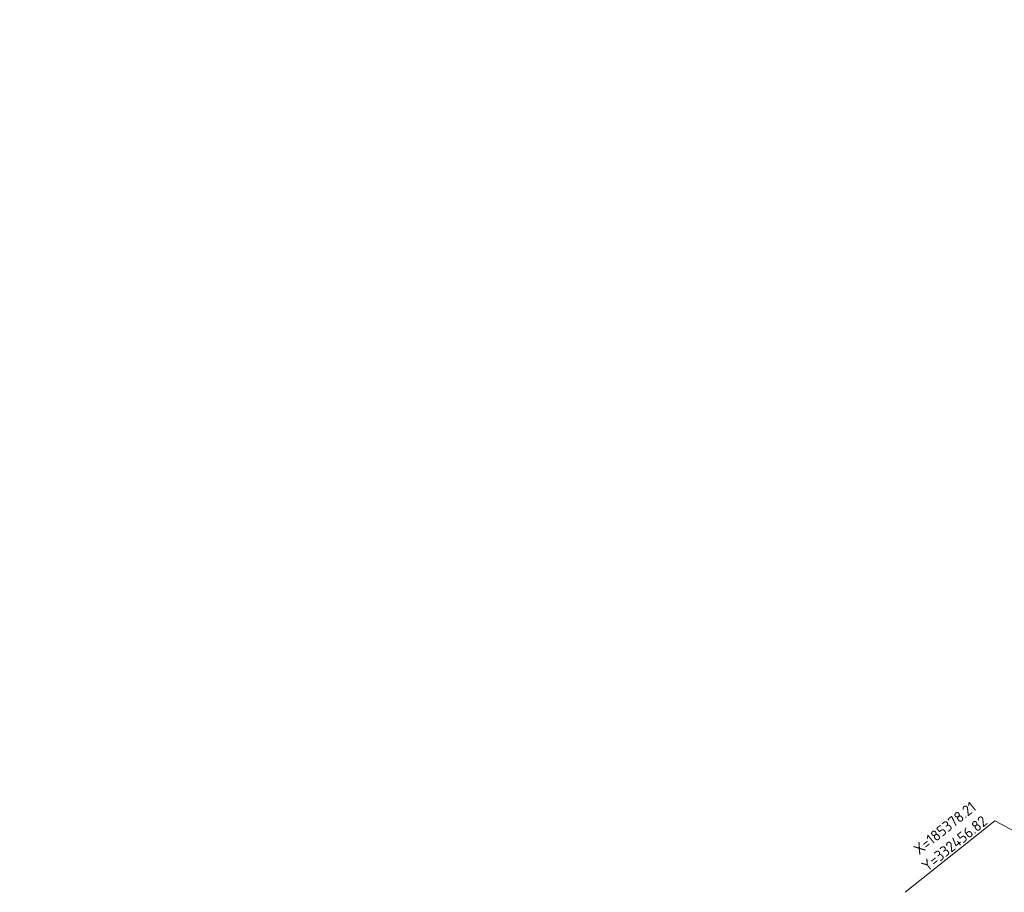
# Model space of a CAD drawing. Header units: inches. Extents: x 0 to 191500, y 0 to 342750.
# Tile 182 of 256: x 185328 to 185374, y 332456 to 332496. Entities that reach past the tile are written whole.
import ezdxf
from ezdxf import colors
from ezdxf.entities.mleader import LeaderData, LeaderLine
from ezdxf.math import Vec2, Vec3

# ---------------------------------------------------------------- set-up
doc = ezdxf.new("R2010")
doc.units = ezdxf.units.IN
doc.header["$MEASUREMENT"] = 0
doc.layers.get('0').update_dxf_attribs({"lineweight": 20})
doc.layers.add('ECW', color=150, linetype='Continuous', lineweight=20)
doc.layers.add('Tekst algemeen', color=7, linetype='Continuous', lineweight=20)
doc.styles.add('NLCS-ISO-M200-T25', font='txt', dxfattribs={"height": 0.5})
doc.dimstyles.new('NLCS-M200-T25-OPENBOL_L0_H0', dxfattribs={"dimscale": 0.2, "dimtxt": 2.5, "dimasz": 1, "dimexe": 2, "dimexo": 0, "dimgap": 0.5, "dimtad": 1, "dimdec": 0, "dimzin": 0, "dimdsep": 46, "dimtxsty": 'NLCS-ISO-M200-T25', "dimblk": 'DOTBLANK', "dimcen": 2, "dimclrd": 256, "dimclre": 256, "dimclrt": 256, "dimadec": 0, "dimazin": 0, "dimtp": 1, "dimtm": 1, "dimtfac": 1, "dimtix": 1, "dimtofl": 0, "dimtmove": 1, "dimatfit": 3, "dimldrblk": 'DOTBLANK', "dimfxl": 1, "dimfxlon": 1, "dimtvp": 0.5, "dimtolj": 1, "dimtzin": 0, "dimlwd": -1, "dimlwe": -1, "dimarcsym": 0})
picture_1 = doc.add_image_def('image1.ecw', size_in_pixel=(220000, 285000))

# ---------------------------------------------------------------- blocks, each defined once
blk = doc.blocks.new('_DotBlank')
at = {"color": 0, "linetype": 'ByBlock', "lineweight": -2}
blk.add_line((-0.5, 0), (-1, 0), dxfattribs=at)
blk.add_circle((0, 0), 0.5, dxfattribs=at)

msp = doc.modelspace()

# ---------------------------------------------------------------- texts
at = {"layer": 'Tekst algemeen', "insert": (185373.30642, 332459.1757), "char_height": 0.5, "attachment_point": 9, "rotation": 38.562171, "style": 'NLCS-ISO-M200-T25'}
msp.add_mtext('X=185378.21\\PY=332456.82', dxfattribs=at)

# ---------------------------------------------------------------- pictures from other files: only their frames are drawn
at = {"layer": 'ECW'}
image = msp.add_image(picture_1, insert=(180500, 328500), size_in_units=(11000, 14250), dxfattribs=at)
image.dxf.flags = 7

# ---------------------------------------------------------------- leaders
at = {"layer": 'Tekst algemeen', "annotation_type": 0, "has_hookline": 1, "hookline_direction": 1, "text_width": 5, "horizontal_direction": (0.781932, 0.623363, 0)}
msp.add_leader([(185378.21333, 332456.81942), (185373.60334, 332459.28452), (185373.44695, 332459.15985)], dimstyle='NLCS-M200-T25-OPENBOL_L0_H0', dxfattribs=at)
at = {"layer": 'Tekst algemeen'}
ml = msp.add_multileader_mtext('Standard', dxfattribs=at)
ml.set_content('Grindkoffer', color=256)
ml.set_leader_properties()
ml.build(insert=Vec2(0, 0))
ml.multileader.update_dxf_attribs({"text_right_attachment_type": 6, "dogleg_length": 0.2, "arrow_head_size": 5})
ctx = ml.context
ctx.base_point, ctx.char_height, ctx.arrow_head_size, ctx.landing_gap_size, ctx.plane_origin, ctx.plane_x_axis, ctx.plane_y_axis = Vec3(185789.34017, 332982.33236), 0.5, 5, 0.2, Vec3(185787.00548, 332984.05412), Vec3(0.99520618, 0.0977991), Vec3(-0.0977991, 0.99520618)
ctx.right_attachment = 6
notes = []
notes.append((ctx, [(0, (0, 0, 0), (0, 0), (1, 0), 1, [])]))
ctx.mtext.insert, ctx.mtext.text_direction, ctx.mtext.rotation, ctx.mtext.flow_direction = Vec3(185789.51476, 332982.60072), Vec3(0.99520618, 0.0977991), 0.09795567, 5
for ctx, leaders in notes:
    for number, flags, end, landing, length, lines in leaders:
        leader = LeaderData()
        leader.index, (leader.has_last_leader_line, leader.has_dogleg_vector, leader.attachment_direction) = number, flags
        leader.last_leader_point, leader.dogleg_vector, leader.dogleg_length = Vec3(end), Vec3(landing), length
        for number, points, colour, breaks in lines:
            line = LeaderLine()
            line.index, line.vertices, line.color, line.breaks = number, Vec3.list(points), colors.encode_raw_color(colour), breaks
            leader.lines.append(line)
        ctx.leaders.append(leader)

doc.saveas('drawing.dxf')
